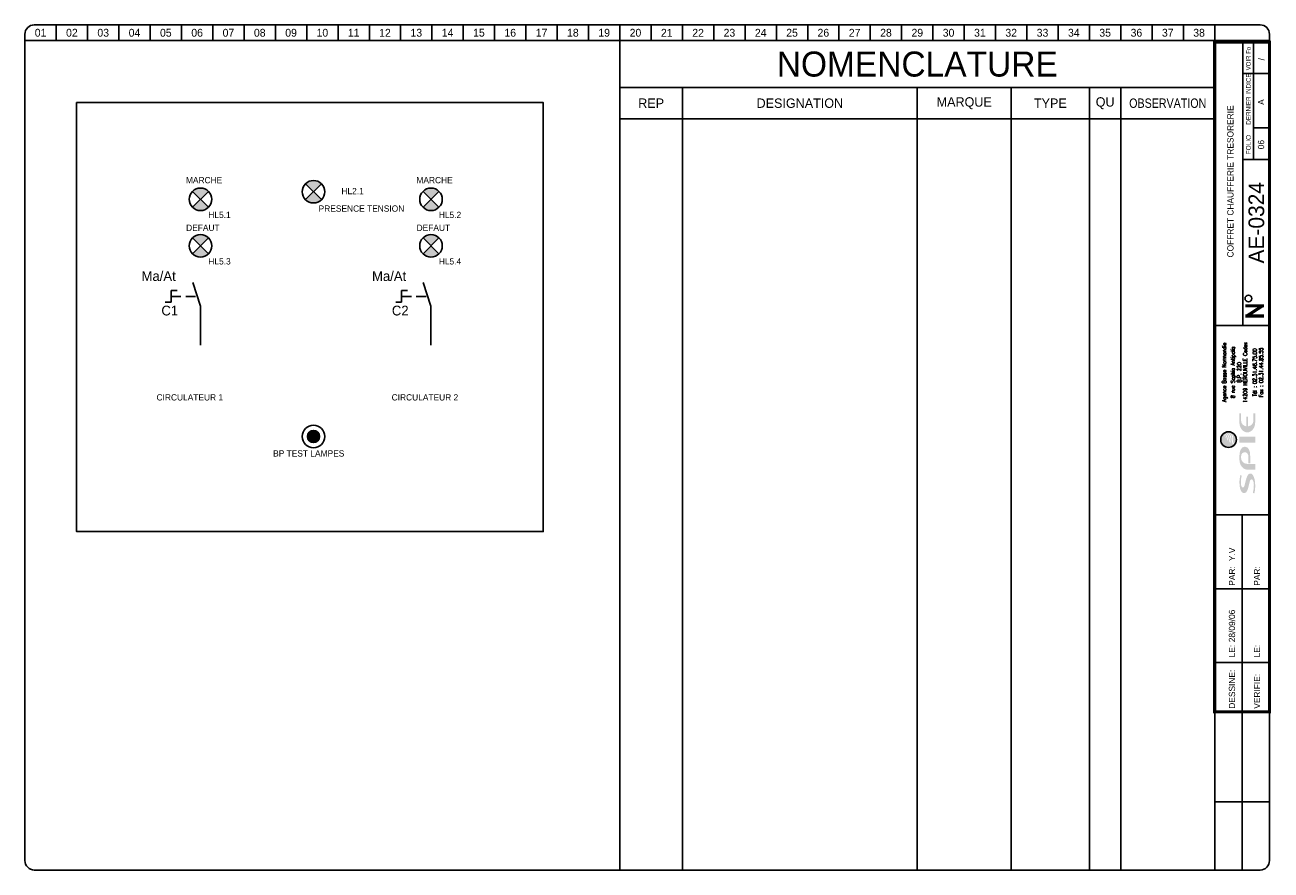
# Model space of a CAD drawing. Header units: millimetres. Extents: x 0 to 3398, y -1 to 270.
# Tile 7 of 7: x 3000 to 3398, y 0 to 270. Entities that reach past the tile are written whole.
import ezdxf
from ezdxf.enums import TextEntityAlignment as Align

# ---------------------------------------------------------------- set-up
doc = ezdxf.new("R2010")
doc.units = ezdxf.units.MM
doc.header["$LTSCALE"] = 25
doc.linetypes.add('CONTINU', pattern=[0])
doc.linetypes.add('DISCONTINU', pattern=[0.15, 0.1, -0.05])
doc.layers.get('0').update_dxf_attribs({"linetype": 'CONTINUOUS'})
for name, color, linetype in [('LOGO_SPIE', 160, 'CONTINUOUS'), ('POINTILLE', 5, 'DISCONTINU'), ('TEXTE', 92, 'CONTINU'), ('TRAIFIN', 1, 'CONTINU'), ('TRAIGROS', 40, 'CONTINU'), ('TRAIMOY', 150, 'CONTINU')]:
    doc.layers.add(name, color=color, linetype=linetype)
doc.styles.add('ROMANS8', font='ROMANS8.shx')
doc.styles.add('TXT', font='txt', dxfattribs={"width": 0.8})

# ---------------------------------------------------------------- blocks, each defined once
blk = doc.blocks.new('FDP-DIV-CHU')
at = {"layer": 'TEXTE', "color": 7, "const_width": 1}
for points in [[(392.75, 180.25), (386.75, 180.25)], [(387.25, 177), (392.25, 180.25)], [(392.75, 177), (386.75, 177)]]:
    blk.add_lwpolyline(points, dxfattribs=at)
at = {"layer": 'TEXTE', "color": 7}
blk.add_circle((387.76, 182.59), 1.08, dxfattribs=at)
at = {"layer": 'TRAIFIN', "color": 7}
for p, q in [((7, 270), (7, 265)), ((17, 270), (17, 265)), ((27, 270), (27, 265)), ((37, 270), (37, 265)), ((47, 270), (47, 265)), ((57, 270), (57, 265)), ((67, 270), (67, 265)), ((77, 270), (77, 265)), ((87, 270), (87, 265)), ((97, 270), (97, 265)), ((107, 270), (107, 265)), ((117, 270), (117, 265)), ((127, 270), (127, 265)), ((137, 270), (137, 265)), ((147, 270), (147, 265)), ((157, 270), (157, 265)), ((167, 270), (167, 265)), ((177, 270), (177, 265)), ((187, 270), (187, 265)), ((197, 270), (197, 265)), ((207, 270), (207, 265)), ((217, 270), (217, 265)), ((227, 270), (227, 265)), ((237, 270), (237, 265)), ((247, 270), (247, 265)), ((257, 270), (257, 265)), ((267, 270), (267, 265)), ((277, 270), (277, 265)), ((287, 270), (287, 265)), ((297, 270), (297, 265)), ((307, 270), (307, 265)), ((317, 270), (317, 265)), ((327, 270), (327, 265)), ((337, 270), (337, 265)), ((347, 270), (347, 265)), ((357, 270), (357, 265)), ((367, 270), (367, 265)), ((377, 270), (377, 265)), ((389.41, 227.04), (389.41, 264.5)), ((389.41, 237.09), (393.96, 237.09))]:
    blk.add_line(p, q, dxfattribs=at)
at = {"layer": 'TRAIGROS', "color": 7}
for p, q in [((-3, 267), (-3, 265)), ((0, 270), (391.5, 270)), ((394.5, 267), (394.5, 265)), ((394.5, 265), (-3, 265)), ((394.5, 265), (-3, 265)), ((-3, 265), (-3, 3)), ((386, 174), (386, 264.5)), ((394.5, 3), (394.5, 265)), ((386, 254.5), (394, 254.5)), ((386, 227.01), (394, 227.01)), ((377, 174), (394.5, 174)), ((377, 113.52), (394.51, 113.52)), ((377, -0.03), (377, 50.52)), ((0, 0), (391.5, 0))]:
    blk.add_line(p, q, dxfattribs=at)
at = {"layer": 'TRAIGROS', "color": 7, "const_width": 1}
blk.add_lwpolyline([(377, 264.5), (377, 50.52), (394.5, 50.52), (394.5, 264.5), (377, 264.5)], dxfattribs=at)
at = {"layer": 'TRAIGROS', "color": 7}
for centre, start, end in [((0, 267), 90, 180), ((391.5, 267), 0, 90), ((0, 3), 180, 270), ((391.5, 3), 270, 0)]:
    blk.add_arc(centre, 3, start, end, dxfattribs=at)
at = {"layer": 'TRAIMOY', "color": 7}
for p, q in [((385.75, -0.01), (385.75, 113.52)), ((377, 89.82), (394.51, 89.82)), ((377, 66.27), (394.51, 66.27)), ((377, 21.75), (394.51, 21.75))]:
    blk.add_line(p, q, dxfattribs=at)
at = {"layer": 'TEXTE', "color": 7}
for s, p in [('01', (2, 267.5)), ('02', (12, 267.5)), ('03', (22, 267.5)), ('04', (32, 267.5)), ('05', (42, 267.5)), ('06', (52, 267.5)), ('07', (62, 267.5)), ('08', (72, 267.5)), ('09', (82, 267.5)), ('10', (92, 267.5)), ('11', (102, 267.5)), ('12', (112, 267.5)), ('13', (122, 267.5)), ('14', (132, 267.5)), ('15', (142, 267.5)), ('16', (152, 267.5)), ('17', (162, 267.5)), ('18', (172, 267.5)), ('19', (182, 267.5)), ('20', (192, 267.5)), ('21', (202, 267.5)), ('22', (212, 267.5)), ('23', (222, 267.5)), ('24', (232, 267.5)), ('25', (242, 267.5)), ('26', (252, 267.5)), ('27', (262, 267.5)), ('28', (272, 267.5)), ('29', (282, 267.5)), ('30', (292, 267.5)), ('31', (302, 267.5)), ('32', (312, 267.5)), ('33', (322, 267.5)), ('34', (332, 267.5)), ('35', (342, 267.5)), ('36', (352, 267.5)), ('37', (362, 267.5)), ('38', (372, 267.5))]:
    blk.add_text(s, height=2.5, dxfattribs=at).set_placement(p, align=Align.MIDDLE)
at = {"layer": 'TEXTE', "color": 7, "width": 0.75}
blk.add_text('VOIR Fo', height=1.5, rotation=90, dxfattribs=at).set_placement((388.5, 255.5), (388.5, 263), align=Align.FIT)
at = {"layer": 'TEXTE', "color": 7, "style": 'TXT', "width": 0.8}
blk.add_text('DERNIER INDICE', height=1.5, rotation=90, dxfattribs=at).set_placement((388.5, 238.12))
at = {"layer": 'TEXTE', "color": 7}
blk.add_text('FOLIO', height=1.5, rotation=90, dxfattribs=at).set_placement((388.5, 231.76), align=Align.CENTER)
for s, p in [('PAR:', (383.51, 90.82)), ('PAR:', (391.51, 90.82)), ('LE:', (383.51, 67.95)), ('LE:', (391.51, 67.95)), ('DESSINE:', (383.51, 51.52)), ('VERIFIE:', (391.51, 51.52))]:
    blk.add_text(s, height=2, rotation=90, dxfattribs=at).set_placement(p)
at = {"layer": 'TEXTE'}
for tag, p in [('FOLIO_SUIVANT', (392.9, 259.04)), ('INDICE', (392.79, 245.35)), ('FOLIO', (392.79, 231.76))]:
    blk.add_attdef(tag, text='', height=2, rotation=90, dxfattribs=at).set_placement(p, align=Align.CENTER)
blk.add_attdef('INTITULE_DU_PLAN', text='', height=2, rotation=90, dxfattribs=at).set_placement((382, 220), align=Align.MIDDLE)
at = {"layer": 'TEXTE', "color": 4}
blk.add_attdef('NUMERO', text='', height=5, rotation=90, dxfattribs=at).set_placement((392.79, 206.79), align=Align.CENTER)
at = {"layer": 'TEXTE'}
for tag, p in [('DESSINATEUR', (383.53, 97.95)), ('DATE', (383.51, 72.76))]:
    blk.add_attdef(tag, p, '', height=2, rotation=90, dxfattribs=at)
blk = doc.blocks.new('AI9-BLK3')
at = {"layer": 'LOGO_SPIE'}
h = blk.add_hatch(color=176, dxfattribs=at)
h.dxf.hatch_style = 2
edge = h.paths.add_edge_path()
edge.add_spline(control_points=[(-87.1, 11), (-87.1, 9.4), (-85.2, 7.9), (-81.7, 7), (-78.2, 6.1), (-73.9, 5), (-69.4, 3.9), (-60.5, 1.7), (-51.2, -1.1), (-51.2, -7.8), (-51.2, -15.2), (-64.6, -20.2), (-82.8, -20.2), (-89.5, -20.2), (-95.8, -19.6), (-102.2, -17.8), (-102.2, -17.8), (-100.2, -14.1), (-100.2, -14.1), (-94.3, -16.3), (-86, -16.7), (-79.8, -16.7), (-72.4, -16.7), (-66.3, -14.3), (-66.3, -10.9), (-66.3, -8.9), (-68.3, -7.2), (-71.6, -6.3), (-75, -5.4), (-79.3, -4.3), (-83.7, -3.3), (-92.4, -1.4), (-101.5, 1.2), (-101.5, 8.1), (-101.5, 14.8), (-91.8, 20.1), (-73.9, 20.1), (-68.3, 20.1), (-60.1, 19.3), (-54.8, 17.2), (-54.8, 17.2), (-57.2, 14.4), (-57.2, 14.4), (-62.6, 15.9), (-68.8, 16.5), (-74.4, 16.5), (-83.8, 16.5), (-87.1, 13.8), (-87.1, 11)], knot_values=[0, 0, 0, 0, 1, 1, 1, 2, 2, 2, 3, 3, 3, 4, 4, 4, 5, 5, 5, 6, 6, 6, 7, 7, 7, 8, 8, 8, 9, 9, 9, 10, 10, 10, 11, 11, 11, 12, 12, 12, 13, 13, 13, 14, 14, 14, 15, 15, 15, 16, 16, 16, 16], degree=3, periodic=0)
h = blk.add_hatch(color=176, dxfattribs=at)
h.dxf.hatch_style = 2
edge = h.paths.add_edge_path()
edge.add_spline(control_points=[(-7.6, -2.8), (-2.1, -2.8), (3.1, 0.7), (3.1, 6.4), (3.1, 12.1), (-1.3, 15.9), (-7.6, 15.9), (-7.6, 15.9), (-11.2, 15.9), (-11.2, 15.9), (-19.8, 15.9), (-26.7, 9.4), (-26.7, 0), (-26.7, 0), (-26.7, -20.2), (-26.7, -20.2), (-26.7, -20.2), (-41.3, -20.2), (-41.3, -20.2), (-41.3, -20.2), (-41.3, -0.1), (-41.3, -0.1), (-41.3, 11.2), (-29.8, 20.1), (-15.9, 20.1), (-15.9, 20.1), (-5.8, 20.1), (-5.8, 20.1), (4.7, 20.1), (17.3, 16.7), (17.3, 6.4), (17.3, -4.1), (5.8, -7.3), (-5.8, -7.3), (-5.8, -7.3), (-25, -7.3), (-25, -7.3), (-25, -7.3), (-25, -2.8), (-25, -2.8), (-25, -2.8), (-7.6, -2.8), (-7.6, -2.8)], knot_values=[0, 0, 0, 0, 1, 1, 1, 2, 2, 2, 3, 3, 3, 4, 4, 4, 5, 5, 5, 6, 6, 6, 7, 7, 7, 8, 8, 8, 9, 9, 9, 10, 10, 10, 11, 11, 11, 12, 12, 12, 13, 13, 13, 14, 14, 14, 14], degree=3, periodic=0)
h = blk.add_hatch(color=176, dxfattribs=at)
h.dxf.hatch_style = 2
h.paths.add_polyline_path([(42.6, -20.2), (28, -20.2), (28, 20.1), (42.6, 20.1)])
h = blk.add_hatch(color=176, dxfattribs=at)
h.dxf.hatch_style = 2
edge = h.paths.add_edge_path()
edge.add_spline(control_points=[(94.4, -2.1), (94.4, -2.1), (69.3, -2.1), (69.3, -2.1), (70.3, -9.8), (76.3, -15.5), (83.4, -15.5), (83.4, -15.5), (102.2, -15.5), (102.2, -15.5), (102.2, -15.5), (102.2, -20.1), (102.2, -20.1), (102.2, -20.1), (79.3, -20.1), (79.3, -20.1), (65.4, -20.1), (53.9, -11.2), (53.9, 0.1), (53.9, 11.3), (65.4, 20.2), (79.3, 20.2), (79.3, 20.2), (102.2, 20.2), (102.2, 20.2), (102.2, 20.2), (102.2, 15.8), (102.2, 15.8), (102.2, 15.8), (83.4, 15.8), (83.4, 15.8), (76.3, 15.8), (70.2, 10), (69.3, 2.3), (69.3, 2.3), (94.4, 2.3), (94.4, 2.3), (94.4, 2.3), (94.4, -2.1), (94.4, -2.1)], knot_values=[0, 0, 0, 0, 1, 1, 1, 2, 2, 2, 3, 3, 3, 4, 4, 4, 5, 5, 5, 6, 6, 6, 7, 7, 7, 8, 8, 8, 9, 9, 9, 10, 10, 10, 11, 11, 11, 12, 12, 12, 13, 13, 13, 13], degree=3, periodic=0)
blk = doc.blocks.new('AI9-BLK2')
at = {"layer": 'LOGO_SPIE', "color": 7}
blk.add_circle((0, 0.000086), 20.000157, dxfattribs=at)
blk = doc.blocks.new('AI9-BLK1')
at = {"layer": 'LOGO_SPIE'}
h = blk.add_hatch(color=20, dxfattribs=at)
h.dxf.hatch_style = 2
edge = h.paths.add_edge_path()
edge.add_spline(control_points=[(-20, 0), (-20, 11), (-11, 20), (0, 20), (9.1, 20), (16.7, 14), (19.2, 5.7), (17.6, 8), (15.8, 10.2), (13.7, 12.1), (13.3, 11.9), (12.9, 11.7), (12.5, 11.6), (15.2, 9.5), (17.6, 7), (19.5, 4.2), (19.8, 3.2), (19.9, 2.1), (20, 0.9), (17.4, 4.7), (13.8, 8), (10, 10.4), (9.4, 10.1), (8.9, 9.8), (8.3, 9.5), (12.7, 7.3), (16.9, 3.9), (20, -0.1), (20, -1), (19.9, -1.8), (19.8, -2.7), (16, 2), (11, 5.6), (5.3, 7.7), (4.6, 7.2), (3.8, 6.7), (3.1, 6.2), (9.6, 4.6), (15.3, 1.1), (19.7, -3.7), (19.5, -4.4), (19.3, -5.2), (19.1, -5.9), (14.1, -0.7), (7.3, 2.7), (-0.3, 3.5), (-1.1, 2.8), (-2, 2), (-2.8, 1.2), (-2.8, 1.2), (-2.4, 1.2), (-2.4, 1.2), (5.7, 1.2), (13.1, -1.9), (18.8, -7), (18.5, -7.7), (18.2, -8.4), (17.8, -9.1), (12.6, -4.8), (6, -2.3), (-1.3, -2.3), (-2.9, -2.3), (-4.5, -2.4), (-6.1, -2.7), (-6.9, -3.7), (-7.7, -4.8), (-8.4, -5.9), (-5.7, -5.2), (-3, -4.8), (-0.1, -4.8), (6.3, -4.8), (12.3, -6.8), (17.2, -10.2), (16.8, -10.9), (16.3, -11.6), (15.8, -12.3), (11.4, -9.7), (6.4, -8.2), (1, -8.2), (-3.3, -8.2), (-7.4, -9.2), (-11, -10.8), (-11.6, -12.1), (-12.1, -13.4), (-12.6, -14.7), (-8.3, -12.2), (-3.2, -10.7), (2.1, -10.7), (6.6, -10.7), (10.9, -11.7), (14.7, -13.6), (11, -17.5), (5.8, -20), (0, -20), (-11, -20), (-20, -11), (-20, 0)], knot_values=[0, 0, 0, 0, 1, 1, 1, 2, 2, 2, 3, 3, 3, 4, 4, 4, 5, 5, 5, 6, 6, 6, 7, 7, 7, 8, 8, 8, 9, 9, 9, 10, 10, 10, 11, 11, 11, 12, 12, 12, 13, 13, 13, 14, 14, 14, 15, 15, 15, 16, 16, 16, 17, 17, 17, 18, 18, 18, 19, 19, 19, 20, 20, 20, 21, 21, 21, 22, 22, 22, 23, 23, 23, 24, 24, 24, 25, 25, 25, 26, 26, 26, 27, 27, 27, 28, 28, 28, 29, 29, 29, 30, 30, 30, 31, 31, 31, 32, 32, 32, 32], degree=3, periodic=0)
at = {"layer": 'LOGO_SPIE', "color": 7}
blk.add_blockref('AI9-BLK2', (0, 0), dxfattribs=at)
blk = doc.blocks.new('logo_SPIE_rvb')
at = {"layer": 'LOGO_SPIE', "color": 7}
for name, p in [('AI9-BLK1', (180.777941, 135.963363)), ('AI9-BLK3', (145.467434, 87.922626))]:
    blk.add_blockref(name, p, dxfattribs=at)
blk = doc.blocks.new('Logo spie Carouche folio')
at = {"xscale": 0.125, "yscale": 0.125, "zscale": 0.125, "rotation": 90}
blk.add_blockref('logo_SPIE_rvb', (21.4, 1.38), dxfattribs=at)
at = {"color": 7, "style": 'ROMANS8', "width": 0.8}
for s, height, p in [('Agence Basse Normandie', 1.2384, (3.67, 45.47)), ('8 rue Sophia Antipolis', 1.2384, (6.4, 45.47)), ('14209 HEROUVILLE Cedex', 1.2384, (10.36, 45.47)), ('B.P. 220', 1.238, (8.44, 45.47)), ('Tél : 02.31.46.75.00', 1.2384, (13.4, 45.47)), ('Fax : 02.31.44.85.55', 1.2384, (15.43, 45.47))]:
    blk.add_text(s, height=height, rotation=90, dxfattribs=at).set_placement(p, align=Align.CENTER)
blk = doc.blocks.new('R61')
at = {"layer": 'POINTILLE'}
blk.add_line((-7.5, 12.5), (-1, 12.5), dxfattribs=at)
at = {"layer": 'TRAIFIN'}
blk.add_line((0, 0), (0, 10), dxfattribs=at)
at = {"layer": 'TRAIGROS'}
blk.add_line((-2, 16), (0, 10), dxfattribs=at)
at = {"layer": 'TRAIMOY'}
for p, q in [((-7.5, 14), (-7.5, 11)), ((-6, 14), (-7.5, 14)), ((-9, 11), (-7.5, 11))]:
    blk.add_line(p, q, dxfattribs=at)

msp = doc.modelspace()

# ---------------------------------------------------------------- hatches: boundary and pattern name
msp.add_hatch(color=256).paths.add_polyline_path([(3090.19, 138.5, 1), (3094.1, 138.5, 1)])
at = {"layer": 'TRAIFIN'}
h = msp.add_hatch(color=256, dxfattribs=at)
h.paths.add_polyline_path([(3089.6, 219.26), (3092.15, 216.71), (3094.69, 219.26, 0.414214)])
h.paths.add_polyline_path([(3089.6, 214.17, 0.414214), (3094.69, 214.17), (3092.15, 216.71)])
h = msp.add_hatch(color=256, dxfattribs=at)
h.paths.add_polyline_path([(3053.53, 216.83), (3056.08, 214.28), (3058.62, 216.83, 0.414214)])
h.paths.add_polyline_path([(3053.53, 211.74, 0.414214), (3058.62, 211.74), (3056.08, 214.28)])
h = msp.add_hatch(color=256, dxfattribs=at)
h.paths.add_polyline_path([(3127.14, 216.83), (3129.69, 214.28), (3132.24, 216.83, 0.414214)])
h.paths.add_polyline_path([(3127.14, 211.74, 0.414214), (3132.24, 211.74), (3129.69, 214.28)])
h = msp.add_hatch(color=256, dxfattribs=at)
h.paths.add_polyline_path([(3053.53, 202), (3056.08, 199.45), (3058.62, 202, 0.414214)])
h.paths.add_polyline_path([(3053.53, 196.91, 0.414214), (3058.62, 196.91), (3056.08, 199.45)])
h = msp.add_hatch(color=256, dxfattribs=at)
h.paths.add_polyline_path([(3127.14, 202), (3129.69, 199.45), (3132.24, 202, 0.414214)])
h.paths.add_polyline_path([(3127.14, 196.91, 0.414214), (3132.24, 196.91), (3129.69, 199.45)])

# ---------------------------------------------------------------- linework, layer by layer
msp.add_lwpolyline([(3016.5, 245.2), (3165.55, 245.2), (3165.55, 108.13), (3016.5, 108.13)], close=True)
msp.add_circle((3092.15, 138.5), 1.95)
for p, q in [((3094.69, 214.17), (3089.6, 219.26)), ((3089.6, 214.17), (3094.69, 219.26)), ((3053.53, 211.74), (3058.62, 216.83)), ((3058.62, 211.74), (3053.53, 216.83)), ((3132.24, 211.74), (3127.14, 216.83)), ((3127.14, 211.74), (3132.24, 216.83)), ((3053.53, 196.91), (3058.62, 202)), ((3058.62, 196.91), (3053.53, 202)), ((3132.24, 196.91), (3127.14, 202)), ((3127.14, 196.91), (3132.24, 202))]:
    msp.add_line(p, q, dxfattribs=at)
for centre in [(3092.15, 216.71), (3056.08, 214.28), (3129.69, 214.28), (3056.08, 199.45), (3129.69, 199.45), (3092.15, 138.5)]:
    msp.add_circle(centre, 3.6, dxfattribs=at)
at = {"layer": 'TRAIGROS', "color": 7}
for p, q in [((3190, 265), (3190, 250)), ((3190, 250), (3380, 250)), ((3190, 250), (3190, 0)), ((3210, 250), (3210, 0)), ((3285, 250), (3285, 0)), ((3315, 250), (3315, 0)), ((3340, 250), (3340, 0)), ((3350, 250), (3350, 0)), ((3190, 240), (3210, 240)), ((3210, 240), (3285, 240)), ((3285, 240), (3315, 240)), ((3315, 240), (3340, 240)), ((3340, 240), (3380, 240))]:
    msp.add_line(p, q, dxfattribs=at)

# ---------------------------------------------------------------- block references
at = {"layer": 'POINTILLE', "xscale": 1.25, "yscale": 1.25, "zscale": 1.25}
for p in [(3056.08, 167.65), (3129.69, 167.65)]:
    msp.add_blockref('R61', p, dxfattribs=at)
at = {"layer": 'TEXTE'}
msp.add_blockref('FDP-DIV-CHU', (3003, 0), dxfattribs=at).add_auto_attribs({'DATE': '28/09/06', 'DESSINATEUR': ' Y.V', 'NUMERO': 'AE-0324', 'INTITULE_DU_PLAN': 'COFFRET CHAUFFERIE TRESORERIE', 'FOLIO': '06', 'FOLIO_SUIVANT': '/', 'INDICE': 'A'})
at = {"layer": 'TRAIMOY'}
msp.add_blockref('Logo spie Carouche folio', (3380, 113.52), dxfattribs=at)

# ---------------------------------------------------------------- texts
at = {"layer": 'TEXTE'}
for s, height, p in [('MARCHE ', 2, (3051.43, 219.41)), ('MARCHE ', 2, (3125.04, 219.41)), ('HL2.1', 2, (3101.08, 215.92)), ('PRESENCE TENSION', 2, (3093.81, 210.32)), ('HL5.1', 2, (3058.58, 208.29)), ('HL5.2', 2, (3132.19, 208.29)), ('DEFAUT', 2, (3051.49, 204.18)), ('DEFAUT', 2, (3125.1, 204.18)), ('HL5.3', 2, (3058.58, 193.46)), ('HL5.4', 2, (3132.19, 193.46)), ('Ma/At', 3.125, (3037.25, 188.19)), ('Ma/At', 3.125, (3110.86, 188.19)), ('C1', 3.125, (3043.59, 177.17)), ('C2', 3.125, (3117.2, 177.17)), ('CIRCULATEUR 1', 2, (3042.04, 150.01)), ('CIRCULATEUR 2', 2, (3117.13, 150.01)), ('BP TEST LAMPES', 2, (3079.27, 132.1))]:
    msp.add_text(s, height=height, dxfattribs=at).set_placement(p)
at = {"layer": 'TRAIGROS'}
msp.add_text('NOMENCLATURE', height=8, dxfattribs=at).set_placement((3285, 257.5), align=Align.MIDDLE)
at = {"layer": 'TRAIMOY'}
for s, p in [('REP', (3200, 245)), ('DESIGNATION', (3247.5, 245)), ('MARQUE', (3300, 245)), ('TYPE', (3327.5, 245)), ('QU', (3345, 245))]:
    msp.add_text(s, height=3, dxfattribs=at).set_placement(p, align=Align.MIDDLE)
at = {"layer": 'TRAIMOY', "width": 0.85}
msp.add_text('OBSERVATION', height=3, dxfattribs=at).set_placement((3365, 245), align=Align.MIDDLE)

doc.saveas('drawing.dxf')
